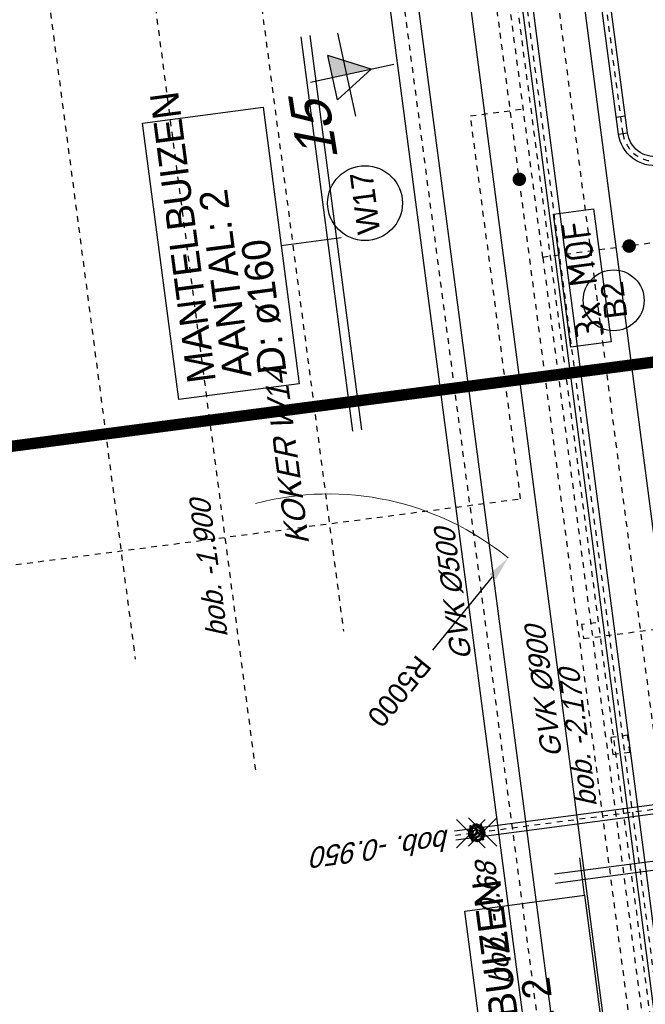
# Model space of a CAD drawing. Header units: metres. Extents: x 118052 to 118564, y 454784 to 455719.
# Tile 123 of 160: x 118496 to 118507, y 455273 to 455290. Entities that reach past the tile are written whole.
import ezdxf
from ezdxf.enums import TextEntityAlignment as Align

# ---------------------------------------------------------------- set-up
doc = ezdxf.new("R2010")
doc.units = ezdxf.units.M
doc.header["$LTSCALE"] = 0.5
doc.header["$PDMODE"] = 3
doc.header["$PDSIZE"] = 0.25
for name, pattern in [('DASHED', [19.05, 12.7, -6.35]), ('Tauw_HIDDEN', [9.525, 6.35, -3.175]), ('Tauw_L_Center1', [13, 8, -1.67, 1.66, -1.67]), ('Tauw_L_Center2', [6.499, 4, -0.833, 0.833, -0.833]), ('TAUW_TROTTOIRBAND_mm', [2, 1, -1])]:
    doc.linetypes.add(name, pattern=pattern)
for name, color, linetype in [('EL_N_A_EB00----REVISIE~-_-----', 1, 'Continuous'), ('GRAAFWERKZAAMHEDEN', 6, 'Continuous'), ('KABELLOOP', 6, 'Continuous'), ('Koningsstal VIEUWPORT', 254, 'Continuous'), ('MOF', 6, 'Continuous'), ('ZU_N_-_AB00----ONDERDEEL__18_^200~N_-----', 7, 'Continuous'), ('ZU_N_-_AB00----ONDERDEEL__20_^200~M_-----', 7, 'Continuous'), ('ZU_N_-_AL999---LB_PE-110_sdr00__20_^200~M_-----', 7, 'Continuous'), ('ZU_N_-_AL999---LS_gvk900_vgr05__18_^200~-_-----', 7, 'Continuous'), ('ZU_N_-_AL999---LW_gvk500_vgr05__18_^200~-_-----', 7, 'Continuous'), ('ZU_N_-_AL999---LW_gvk500_vgr05__18_^200~N_-----', 7, 'Continuous'), ('ZU_N_-_AL999---LW_gvk900_vgr05__18_^200~N_-----', 7, 'Continuous'), ('ZU_N_-_AL999---LW_gvk900_vgr05__20_^200~M_-----', 7, 'Continuous'), ('ZU_N_-_AL999---LW_pvc160_vbr11__18_^200~N_-----', 7, 'Continuous'), ('ZU_N_-_DX1AMA--_maatvoering_BGRN_18_^200~-_-----', 7, 'Continuous'), ('ZU_N_-_EL999---LB_PE-110_sdr00~H_-----', 2, 'Tauw_L_Center2'), ('ZU_N_-_EL999---LB_pvc160_zgr00~H_-----', 2, 'Tauw_L_Center2'), ('ZU_N_-_EL999---LB_pvc160_zgr00~W_-----', 8, 'Continuous'), ('ZU_N_-_EL999---LK_pvc125_sdr34~H_-----', 2, 'Tauw_L_Center2'), ('ZU_N_-_EL999---LP_PE-75_sdr00~H_-----', 2, 'Tauw_L_Center2'), ('ZU_N_-_EL999---LR_PE-110_sdr00~H_-----', 2, 'Tauw_L_Center2'), ('ZU_N_-_EL999---LW_gvk500_sdr00~H_-----', 2, 'Tauw_L_Center2'), ('ZU_N_-_EL999---LW_gvk500_vgr05~H_-----', 2, 'Tauw_L_Center2'), ('ZU_N_-_EL999---LW_gvk500_vgr05~W_-----', 2, 'Continuous'), ('ZU_N_-_EL999---LW_gvk900_vgr05~H_-----', 2, 'Tauw_L_Center1'), ('ZU_N_-_EL999---LW_gvk900_vgr05~W_-----', 2, 'Continuous'), ('ZU_N_-_EL999---LW_pvc160_vbr11~H_-----', 2, 'Tauw_L_Center2'), ('ZU_N_-_EL999---LW_pvc160_vbr11~W_-----', 8, 'Continuous'), ('ZU_N_-_EL999---SYM_STRAATKOLK~-_----c', 7, 'Tauw_L_Center2'), ('ZU_N_-_MB00----SYM_SONDERING~-_001--', 1, 'Continuous'), ('ZU_N_-_ML999---LB_PE-110_sdr00__20_^200~M_-----', 7, 'Continuous'), ('ZU_N_-_ML999---LW_gvk900_vgr05__20_^200~M_-----', 7, 'Continuous'), ('ZU_N_-_TB00----tekst__35_^200~-_-----', 7, 'Continuous'), ('ZU_N_A_EL999---L__GY-AFSLUITER-150_pn10~W_-----', 8, 'Continuous'), ('ZU_N_A_EV09----_Trottoirband_130-150-250~Z_161--', 161, 'TAUW_TROTTOIRBAND_mm'), ('ZU_N_D_EB00----ONDERDEEL~-_---H-', 2, 'Tauw_HIDDEN')]:
    doc.layers.add(name, color=color, linetype=linetype)
doc.styles.add('BURO-025', font='Isocp.shx', dxfattribs={"height": 500})
doc.styles.add('TAUW-ISOCP', font='tcb_isocp.shx')
doc.styles.add('tcb_isocp', font='tcb_isocp.shx')
doc.dimstyles.new('tzu18-dot_^200', dxfattribs={"dimscale": 200, "dimtxt": 1.8, "dimasz": 3, "dimexe": 2, "dimexo": 0, "dimgap": 0.5, "dimtad": 1, "dimdec": 0, "dimzin": 0, "dimdsep": 46, "dimtxsty": 'TAUW-ISOCP', "dimblk": 'DOTSMALL', "dimcen": 2, "dimdle": 1.5, "dimclre": 8, "dimadec": 0, "dimazin": 0, "dimtp": 1, "dimtm": 1, "dimtfac": 1, "dimtix": 1, "dimtmove": 1, "dimatfit": 3, "dimldrblk": 'DOTSMALL', "dimfxl": 1, "dimtvp": 0.5, "dimtolj": 1, "dimtzin": 0, "dimlwd": -1, "dimlwe": 5, "dimarcsym": 0})

# ---------------------------------------------------------------- blocks, each defined once
blk = doc.blocks.new('meAF150T')
at = {"color": 0}
for p, q in [((0, -105), (0, 105)), ((5, 140), (25, 140)), ((5, 80), (5, 140)), ((5, -140), (5, 80)), ((25, 80), (25, 140)), ((25, 85), (35, 85)), ((25, 85), (25, -85)), ((37, 76), (37, -75)), ((173, 76), (173, -75)), ((185, 85), (175, 85)), ((185, 140), (185, 85)), ((185, 140), (205, 140)), ((185, -85), (185, 85)), ((205, 140), (205, -80)), ((210, 105), (210, -105)), ((25, -140), (5, -140)), ((35, -85), (25, -85)), ((25, -140), (25, -85)), ((185, -85), (175, -85)), ((185, -80), (185, -140)), ((205, -140), (185, -140)), ((205, -80), (205, -140))]:
    blk.add_line(p, q, dxfattribs=at)
at = {"color": 251}
for p, q in [((97, 80), (97, 20)), ((113, 80), (113, 20)), ((28, -39), (81, -9)), ((36, -52), (88, -22)), ((174, -52), (122, -22)), ((182, -39), (129, -9))]:
    blk.add_line(p, q, dxfattribs=at)
for radius in [142, 135, 8.29]:
    blk.add_circle((105, -4), radius, dxfattribs=at)
at = {"color": 0}
blk.add_circle((105, -4), 61.8, dxfattribs=at)
at = {"color": 251}
for centre, radius, start, end in [((105, -4), 123, 111.1267, 188.8733), ((105, -4), 115, 111.1267, 188.8733), ((72, 80), 32.3, 0, 111.1267), ((72, 80), 25, 0, 111.1267), ((105, -4), 19.3, 126.6559, 173.3441), ((88, 20), 10, 306.6559, 0), ((138, 80), 32.3, 68.8733, 180), ((138, 80), 25, 68.8733, 180), ((123, 20), 10, 180, 233.3441), ((105, -4), 19.3, 6.6559, 53.3441), ((105, -4), 115, 351.1267, 68.8733), ((105, -4), 123, 351.1267, 68.8733), ((16, -18), 32.3, 188.8733, 300), ((16, -18), 25, 188.8733, 300), ((48, -74), 32.3, 120, 231.1267), ((48, -74), 25, 120, 231.1267), ((105, -4), 123, 231.1267, 308.8733), ((105, -4), 115, 231.1267, 308.8733), ((76, 0), 10, 300, 353.3441), ((93, -31), 10, 66.6559, 120), ((105, -4), 19.3, 246.6559, 293.3441), ((117, -31), 10, 60, 113.3441), ((134, 0), 10, 186.6559, 240), ((162, -74), 25, 308.8733, 60), ((194, -18), 32.3, 240, 351.1267), ((162, -74), 32.3, 308.8733, 60), ((194, -18), 25, 240, 351.1267)]:
    blk.add_arc(centre, radius, start, end, dxfattribs=at)
at = {"color": 0}
for centre, start, end in [((105, 85), 0, 180), ((105, -85), 180, 0)]:
    blk.add_arc(centre, 70, start, end, dxfattribs=at)
for p in [(0, 0), (0, 0), (210, 0), (210, 0)]:
    blk.add_point(p, dxfattribs=at)
blk = doc.blocks.new('zusondg1')
for p, q in [((0, -1.056), (0, 0.819)), ((-0.5, 0.315), (0, -0.551)), ((-0.5, 0.315), (0.5, 0.315)), ((0, -0.551), (0.5, 0.315)), ((-0.934, 0), (0.934, 0))]:
    blk.add_line(p, q)
for points in [[(0, -0.551), (0, 0.315), (0.5, 0.315)], [(0, -0.551), (0, 0.315), (0.5, 0.315), (0, -0.551)]]:
    blk.add_solid(points)
blk = doc.blocks.new('*D165')
at = {"layer": 'Defpoints', "color": 0, "transparency": 16777216}
for p in [(-198347, 12000), (-194917, 8362)]:
    blk.add_point(p, dxfattribs=at)
at = {"layer": 'ZU_N_-_DX1AMA--_maatvoering_BGRN_18_^200~-_-----', "transparency": 16777216}
blk.add_line((-196355, 9888), (-195214, 8676), dxfattribs=at)
at = {"layer": 'ZU_N_-_DX1AMA--_maatvoering_BGRN_18_^200~-_-----', "color": 8, "lineweight": 5, "transparency": 16777216}
blk.add_arc((-198347, 12000), 5000, 313.3139, 7.4163, dxfattribs=at)
at = {"layer": 'ZU_N_-_DX1AMA--_maatvoering_BGRN_18_^200~-_-----', "transparency": 16777216}
blk.add_solid([(-195266, 8627), (-195161, 8726), (-194917, 8362)], dxfattribs=at)
at = {"layer": 'ZU_N_-_DX1AMA--_maatvoering_BGRN_18_^200~-_-----', "transparency": 16777216, "insert": (-196996, 10567), "char_height": 360, "attachment_point": 5, "rotation": 133.3139, "style": 'TAUW-ISOCP'}
blk.add_mtext('\\A1;R5000', dxfattribs=at)
blk = doc.blocks.new('_DotSmall')
at = {"color": 0, "linetype": 'ByBlock', "const_width": 0.5}
blk.add_lwpolyline([(-0.0625, 0, 1), (0.0625, 0, 1)], format="xyb", close=True, dxfattribs=at)
blk = doc.blocks.new('A$C6DFC50BF')
at = {"layer": 'GRAAFWERKZAAMHEDEN'}
for p, q in [((73285, -48242), (73285, -49309)), ((69883, -49067), (76883, -49067)), ((69883, -49227), (76883, -49227)), ((61530, -51574), (61530, -58783)), ((61690, -51574), (61690, -58783)), ((61249, -52053), (61914, -52053))]:
    blk.add_line(p, q, dxfattribs=at)
for points in [[(70832, -46100), (75739, -46100), (75739, -48242), (70832, -48242)], [(56342, -49923), (61249, -49923), (61249, -52053), (56342, -52053)]]:
    blk.add_lwpolyline(points, close=True, dxfattribs=at)
at = {"layer": 'KABELLOOP', "linetype": 'DASHED', "const_width": 200}
blk.add_lwpolyline([(70398, -55944), (70398, -23395)], dxfattribs=at)
at = {"layer": 'MOF'}
blk.add_lwpolyline([(70850, -53067), (73210, -53067), (73210, -53781), (70850, -53781)], close=True, dxfattribs=at)
at = {"layer": 'GRAAFWERKZAAMHEDEN', "color": 2}
for s, p in [('MANTELBUIZEN', (71071, -46792)), ('AANTAL: 2', (71071, -47425)), ('D: ø160', (71071, -48047)), ('MANTELBUIZEN', (56581, -50614)), ('AANTAL: 2', (56581, -51247))]:
    blk.add_text(s, height=500, rotation=359.9837, dxfattribs=at).set_placement(p)
at = {"layer": 'MOF', "color": 2, "style": 'BURO-025'}
blk.add_text('3x MOF', height=500, rotation=359.9837, dxfattribs=at).set_placement((70975, -53677))
blk = doc.blocks.new('Leidingen')
at = {"layer": 'ZU_N_-_EL999---LB_PE-110_sdr00~H_-----'}
for points in [[(-197448.1, 38791.9), (-197384.1, 37406.3), (-196697, 35118.3), (-196141.3, 34020.2), (-195502.7, 33075.3), (-193898.5, 32372.6), (-193898.5, 31207.8), (-193912.6, 8006.5), (-187115, 8006.5), (-187115, 7068.1)], [(-189750.6, 554.2), (-189750.6, 7068.1), (-129822, 7068.1), (-129822, 7212.6)], [(-189750.6, 7068.1), (-274747.5, 7068.1)]]:
    blk.add_lwpolyline(points, dxfattribs=at)
at = {"layer": 'ZU_N_-_EL999---LB_pvc160_zgr00~H_-----'}
blk.add_lwpolyline([(-188326.3, 428), (-188330.9, 4822.3, -0.4142136), (-187771.5, 5382.9), (-138780.5, 5434.3, 0.4139341), (-138221.1, 5994.4), (-138227, 68533.4, 0.1989124), (-138391.1, 68929.4), (-148707.2, 79243.6, 0.1983621), (-149102, 79407.5), (-169703.5, 79449.2, 0.123322), (-169967.6, 79383.6), (-194911.9, 66117.4)], format="xyb", dxfattribs=at)
at = {"layer": 'ZU_N_-_EL999---LB_pvc160_zgr00~W_-----', "linetype": 'Continuous'}
for p, q in [((-187771.6, 5462.9), (-187771.4, 5302.9)), ((-187471.6, 5463.2), (-187471.4, 5303.2))]:
    blk.add_line(p, q, dxfattribs=at)
at = {"layer": 'ZU_N_-_EL999---LB_pvc160_zgr00~W_-----'}
for points in [[(-188246.3, 428), (-188250.9, 4822.4, -0.4142136), (-187771.4, 5302.9), (-138780.4, 5354.3, 0.4139341), (-138141.1, 5994.4), (-138147, 68533.4, 0.1989124), (-138334.5, 68985.9), (-148650.6, 79300.1, 0.1983621), (-149101.9, 79487.5), (-169703.3, 79529.2, 0.123322), (-170005.1, 79454.3), (-194949.5, 66188.1)], [(-188406.3, 427.9), (-188410.9, 4822.2, -0.4142136), (-187771.6, 5462.9), (-138780.6, 5514.3, 0.4139341), (-138301.1, 5994.3), (-138307, 68533.4, 0.1989124), (-138447.6, 68872.8), (-148763.8, 79187, 0.1983621), (-149102.2, 79327.5), (-169703.6, 79369.2, 0.123322), (-169930, 79313), (-194874.3, 66046.8)]]:
    blk.add_lwpolyline(points, format="xyb", dxfattribs=at)
at = {"layer": 'ZU_N_-_EL999---LK_pvc125_sdr34~H_-----'}
blk.add_lwpolyline([(-196248, 6980.2), (-196248, 7230.2), (-196498, 7230.2), (-196498, 1656.8)], dxfattribs=at)
at = {"layer": 'ZU_N_-_EL999---LP_PE-75_sdr00~H_-----', "flags": 128}
blk.add_lwpolyline([(-118553.2, 6962), (-242100.9, 6918.1), (-260870, 6918.1), (-260870, -569.1), (-260870, -22082.4), (-262858.1, -22082.4)], dxfattribs=at)
at = {"layer": 'ZU_N_-_EL999---LR_PE-110_sdr00~H_-----'}
blk.add_lwpolyline([(-243248.2, 6768.1), (-93379.2, 6768.1, -0.1316525), (-90879.2, 6098.3), (-85840.8, 3189.4)], format="xyb", dxfattribs=at)
at = {"layer": 'ZU_N_-_EL999---LW_gvk500_sdr00~H_-----'}
blk.add_line((-198035.7, 13253.5), (-178012.5, 13253.5), dxfattribs=at)
at = {"layer": 'ZU_N_-_EL999---LW_gvk500_vgr05~H_-----'}
blk.add_lwpolyline([(-153708, 11108.9), (-153707.3, 9682.9, -0.4142136), (-154456.9, 8932.4), (-209397.5, 8902.7)], format="xyb", dxfattribs=at)
at = {"layer": 'ZU_N_-_EL999---LW_gvk500_vgr05~W_-----'}
for points in [[(-153958, 11108.9), (-153957.3, 9682.7, -0.4142136), (-154457, 9182.4), (-209397.7, 9152.7)], [(-153458, 11108.9), (-153457.3, 9683, -0.4142136), (-154456.7, 8682.4), (-209397.4, 8652.7)]]:
    blk.add_lwpolyline(points, format="xyb", dxfattribs=at)
at = {"layer": 'ZU_N_-_EL999---LW_gvk900_vgr05~H_-----'}
for points in [[(-221527.9, 14778.6), (-221517.2, 8493.3, 0.4137152), (-220320.2, 7298.3), (-174635.4, 7298.3, 0.4142136), (-173438.4, 8495.3), (-173438.4, 9789.3, 0.0000367), (-173438.4, 9789.5), (-173438.4, 9904)], [(-241353.5, 8700.8), (-241353.5, 7410.2, 0.4142136), (-240156.5, 6213.2), (-134155.4, 6213.2, 0.4142136), (-132958.4, 7410.2), (-132958.4, 9548.4)]]:
    blk.add_lwpolyline(points, format="xyb", dxfattribs=at)
at = {"layer": 'ZU_N_-_EL999---LW_gvk900_vgr05~W_-----'}
for points in [[(-221977.9, 14777.8), (-221967.2, 8492.5, 0.4137152), (-220320.2, 6848.3), (-174635.4, 6848.3, 0.4142136), (-172988.4, 8495.3), (-172988.4, 9789.3, 0.0000367), (-172988.4, 9789.5), (-172990.9, 26690.7)], [(-221077.9, 14779.4), (-221067.2, 8494.1, 0.4137152), (-220320.2, 7748.3), (-174635.4, 7748.3, 0.4142136), (-173888.4, 8495.3), (-173888.4, 9789.3, 0.0000367), (-173888.4, 9789.4), (-173890.9, 26690.6)], [(-241803.5, 8700.8), (-241803.5, 7410.2, 0.4142136), (-240156.5, 5763.2), (-134155.4, 5763.2, 0.4142136), (-132508.4, 7410.2), (-132508.4, 9548.4)], [(-240903.5, 8700.8), (-240903.5, 7410.2, 0.4142136), (-240156.5, 6663.2), (-134155.4, 6663.2, 0.4142136), (-133408.4, 7410.2), (-133408.4, 9548.4)]]:
    blk.add_lwpolyline(points, format="xyb", dxfattribs=at)
at = {"layer": 'ZU_N_-_EL999---LW_pvc160_vbr11~H_-----'}
blk.add_lwpolyline([(-200783.1, 425.8), (-200782, 1391.9, -0.1986391), (-200758, 1449.8), (-199665.8, 2542, 0.1989583), (-199641.7, 2600), (-199643, 9921.2)], format="xyb", dxfattribs=at)
at = {"layer": 'ZU_N_-_EL999---LW_pvc160_vbr11~W_-----'}
for points in [[(-200863.1, 425.9), (-200862, 1392, -0.1986391), (-200814.6, 1506.3), (-199722.3, 2598.6, 0.1989583), (-199721.7, 2600), (-199723, 9921.2)], [(-200703.1, 425.7), (-200702, 1391.8, -0.1986391), (-200701.5, 1393.2), (-199609.2, 2485.5, 0.1989583), (-199561.7, 2600), (-199563, 9921.2)]]:
    blk.add_lwpolyline(points, format="xyb", dxfattribs=at)
at = {"layer": 'ZU_N_-_EL999---SYM_STRAATKOLK~-_----c', "lineweight": -3}
blk.add_lwpolyline([(-198586.4, 6680.2), (-198286.4, 6680.2), (-198286.4, 6980.2), (-198586.4, 6980.2)], close=True, dxfattribs=at)
at = {"layer": 'ZU_N_-_ML999---LB_PE-110_sdr00__20_^200~M_-----', "flags": 128}
blk.add_lwpolyline([(-189750.6, 5533.8, 0, 0, 0), (-189640.5, 5486.1, 0, 91.8, 0), (-189648.9, 5489.7, 91.8, 169.7, 0), (-189672.8, 5500.1, 169.7, 221.7, 0), (-189708.5, 5515.5, 221.7, 240, 0), (-189750.6, 5533.8, 240, 221.7, 0), (-189792.8, 5552, 221.7, 169.7, 0), (-189828.5, 5567.5, 169.7, 91.8, 0), (-189852.4, 5577.8, 91.8, 0, 0), (-189860.7, 5581.5, 0, 0, 0), (-189750.6, 5533.8, 0, 0, 0), (-190170.5, 5715.6, 0, 0, 0)], format="xyseb", dxfattribs=at)
at = {"layer": 'ZU_N_-_ML999---LB_PE-110_sdr00__20_^200~M_-----'}
blk.add_circle((-190662, 5928.5), 535.6, dxfattribs=at)
at = {"layer": 'ZU_N_-_ML999---LW_gvk900_vgr05__20_^200~M_-----', "flags": 128}
blk.add_lwpolyline([(-188334.2, 7298.3, 0, 0, 0), (-188331.5, 7178.4, 0, 91.8, 0), (-188331.7, 7187.5, 91.8, 169.7, 0), (-188332.3, 7213.5, 169.7, 221.7, 0), (-188333.2, 7252.4, 221.7, 240, 0), (-188334.2, 7298.3, 240, 221.7, 0), (-188335.3, 7344.2, 221.7, 169.7, 0), (-188336.2, 7383.2, 169.7, 91.8, 0), (-188336.8, 7409.2, 91.8, 0, 0), (-188337, 7418.3, 0, 0, 0), (-188334.2, 7298.3, 0, 0, 0), (-188381.9, 9388.7, 0, 0, 0)], format="xyseb", dxfattribs=at)
at = {"layer": 'ZU_N_-_ML999---LW_gvk900_vgr05__20_^200~M_-----'}
blk.add_circle((-188396.9, 10047.2), 658.6, dxfattribs=at)
at = {"layer": 'ZU_N_A_EV09----_Trottoirband_130-150-250~Z_161--'}
blk.add_arc((-190847.3, 11580.2), 420, 179.99943, 180.20734, dxfattribs=at)
at = {"layer": 'ZU_N_D_EB00----ONDERDEEL~-_---H-'}
for points in [[(-181347.1, 15104.5), (-195831.5, 15103.2)], [(-181347.1, 11404.5), (-195819.1, 11403.2)]]:
    blk.add_lwpolyline(points, dxfattribs=at)
at = {"layer": 'EL_N_A_EB00----REVISIE~-_-----'}
blk.add_blockref('A$C6DFC50BF', (-262229.9, 59850.1), dxfattribs=at)
at = {"layer": 'ZU_N_-_MB00----SYM_SONDERING~-_001--', "xscale": 799.9999999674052, "yscale": 800.0000000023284, "zscale": 799.9999999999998, "rotation": 4.735440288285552}
blk.add_blockref('zusondg1', (-186111, 10071.6), dxfattribs=at)
at = {"layer": 'ZU_N_A_EL999---L__GY-AFSLUITER-150_pn10~W_-----', "rotation": 270.0101344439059}
blk.add_blockref('meAF150T', (-199643, 9643.1), dxfattribs=at)
at = {"layer": 'ZU_N_-_AB00----ONDERDEEL__18_^200~N_-----', "style": 'tcb_isocp', "oblique": 20.00024}
blk.add_text('bob. -1.900', height=360, rotation=0.00544, dxfattribs=at).set_placement((-195647.9, 13434.9))
at = {"layer": 'ZU_N_-_AB00----ONDERDEEL__20_^200~M_-----', "style": 'tcb_isocp', "oblique": 20.00024}
blk.add_text('KOKER W14', height=400, dxfattribs=at).set_placement((-194215.6, 11801.3))
at = {"layer": 'ZU_N_-_AL999---LB_PE-110_sdr00__20_^200~M_-----', "style": 'tcb_isocp'}
blk.add_text('B2', height=400, dxfattribs=at).set_placement((-190662, 5928.5), align=Align.MIDDLE)
at = {"layer": 'ZU_N_-_AL999---LS_gvk900_vgr05__18_^200~-_-----', "style": 'tcb_isocp', "oblique": 20.00024}
blk.add_text('GVK %%129900', height=360, dxfattribs=at).set_placement((-198511.4, 7874.3))
at = {"layer": 'ZU_N_-_AL999---LW_gvk500_vgr05__18_^200~-_-----', "style": 'tcb_isocp', "oblique": 20.00024}
blk.add_text('GVK %%129500', height=360, rotation=0.01694, dxfattribs=at).set_placement((-196601.6, 9231.1))
at = {"layer": 'ZU_N_-_AL999---LW_gvk500_vgr05__18_^200~N_-----', "style": 'TAUW-ISOCP', "oblique": 20.00024}
blk.add_text('bob. -0.68', height=360, rotation=0.03102, dxfattribs=at).set_placement((-202358.9, 9281.7))
at = {"layer": 'ZU_N_-_AL999---LW_gvk900_vgr05__18_^200~N_-----', "style": 'tcb_isocp', "oblique": 20.00024}
blk.add_text('bob. -2.170', height=360, rotation=360, dxfattribs=at).set_placement((-199449.4, 7378.6))
at = {"layer": 'ZU_N_-_AL999---LW_gvk900_vgr05__20_^200~M_-----', "style": 'tcb_isocp'}
blk.add_text('W17', height=400, dxfattribs=at).set_placement((-188396.9, 10047.2), align=Align.MIDDLE)
at = {"layer": 'ZU_N_-_AL999---LW_pvc160_vbr11__18_^200~N_-----', "style": 'tcb_isocp', "oblique": 20.00024}
blk.add_text('bob. -0.950', height=360, rotation=90.01014, dxfattribs=at).set_placement((-199519.4, 10008.1))
at = {"layer": 'ZU_N_-_TB00----tekst__35_^200~-_-----', "style": 'tcb_isocp', "oblique": 20.00024}
blk.add_text('15', height=700, rotation=1.43544, dxfattribs=at).set_placement((-187042.9, 10773.9), align=Align.MIDDLE)
at = {"layer": 'ZU_N_-_DX1AMA--_maatvoering_BGRN_18_^200~-_-----'}
dim = blk.add_radius_dim(center=(-198347.3, 12000.2), mpoint=(-194917.3, 8362.1), dimstyle='tzu18-dot_^200', override={"dimasz": 2.16, "dimexe": 0, "dimgap": 0.6, "dimtad": 0, "dimcen": 0.1, "dimdle": 0, "dimclrd": 256, "dimclrt": 256, "dimadec": 2, "dimtm": 0, "dimtofl": 0, "dimtmove": 0, "dimtvp": 0}, dxfattribs=at)
dim.commit()
dim.dimension.update_dxf_attribs({"geometry": '*D165', "text_midpoint": (-196996.4, 10567.3), "dimtype": 164})

msp = doc.modelspace()

# ---------------------------------------------------------------- block references
at = {"layer": 'Koningsstal VIEUWPORT', "color": 6, "xscale": 0.0009975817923, "yscale": 0.0009975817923, "zscale": 0.0009975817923, "rotation": 97.46987594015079}
msp.add_blockref('Leidingen', (118487.852, 455474.689), dxfattribs=at)

doc.saveas('drawing.dxf')
